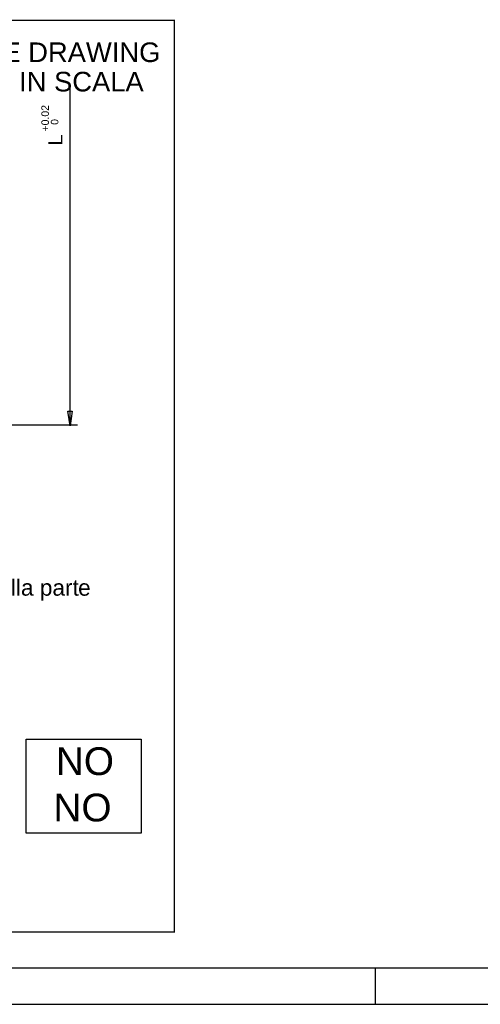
# Model space of a CAD drawing. Extents: x 0 to 1189, y 0 to 841.
# Tile 61 of 80: x 930 to 993, y 0 to 135. Entities that reach past the tile are written whole.
import ezdxf

# ---------------------------------------------------------------- set-up
doc = ezdxf.new("R2010")
doc.units = 0
doc.header["$LTSCALE"] = 65.395
doc.layers.get('0').update_dxf_attribs({"linetype": 'CONTINUOUS'})
doc.styles.add('TEXTSTYLE_2', font='arial.ttf')

# ---------------------------------------------------------------- blocks, each defined once
blk = doc.blocks.new('A0_BL15', base_point=(594.5, 420.5))
at = {"color": 7, "linetype": 'CONTINUOUS'}
for p, q in [((5, 5), (1184, 5)), ((979, 0), (979, 5)), ((0, 0), (1189, 0))]:
    blk.add_line(p, q, dxfattribs=at)
blk = doc.blocks.new('MG46-3DSLA_BL18', base_point=(890.55, 72.27))
at = {"color": 7, "linetype": 'CONTINUOUS'}
for p, q in [((951.43, 134.67), (951.43, 9.9)), ((829.56, 134.63), (951.54, 134.63)), ((937.19, 79.48), (937.19, 125.58)), ((936.88, 81.15), (937.49, 81.15)), ((937.19, 79.12), (936.88, 81.15)), ((937.49, 81.15), (937.19, 79.12)), ((849.96, 79.25), (938.2, 79.25)), ((931.17, 36.25), (946.93, 36.25)), ((931.17, 23.41), (931.17, 36.25)), ((946.93, 36.25), (946.93, 23.41)), ((946.93, 23.41), (931.17, 23.41)), ((951.54, 9.86), (829.56, 9.86))]:
    blk.add_line(p, q, dxfattribs=at)
at = {"color": 7, "linetype": 'CONTINUOUS', "style": 'TEXTSTYLE_2'}
for s, height, p in [('DO NOT SCALE DRAWING', 2.6796, (902.56, 128.88)), ('DISEGNO NON IN SCALA', 2.6796, (902.56, 124.86)), ("L'ugello in fase di esercizio non deve andare in battuta sull'acciaio della part", 2.215, (834.53, 55.89)), ('e ', 2.215, (938.3, 55.89)), ('NO', 3.797, (935.25, 31.36)), ('NO', 3.797, (934.92, 25.02))]:
    blk.add_text(s, height=height, dxfattribs=at).set_placement(p)
for s, height, p in [('+0.02', 1.026, (934.3, 119.38)), (' 0', 1.026, (935.59, 119.89)), ('L', 1.94, (936.15, 117.47))]:
    blk.add_text(s, height=height, rotation=90, dxfattribs=at).set_placement(p)

msp = doc.modelspace()

# ---------------------------------------------------------------- linework, layer by layer
at = {"color": 7, "linetype": 'CONTINUOUS'}
msp.add_line((0, 0), (1189, 0), dxfattribs=at)

# ---------------------------------------------------------------- block references
at = {"color": 2, "linetype": 'CONTINUOUS'}
for name, p in [('A0_BL15', (594.5, 420.5)), ('MG46-3DSLA_BL18', (890.55, 72.266))]:
    msp.add_blockref(name, p, dxfattribs=at)

doc.saveas('drawing.dxf')
